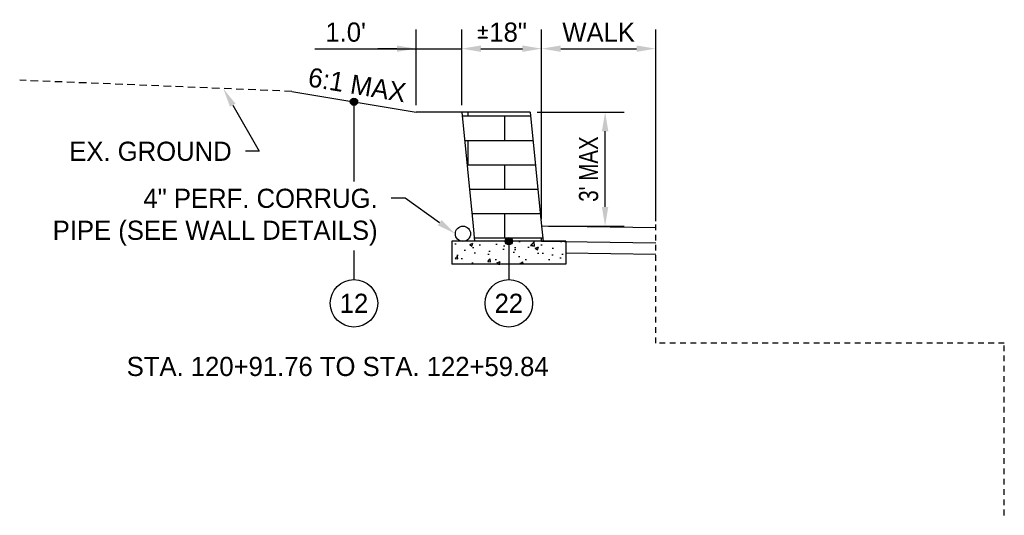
# Model space of a CAD drawing. Header units: feet. Extents: x -305 to -35, y 119 to 303.
# Tile 2 of 12: x -217 to -196, y 152 to 163. Entities that reach past the tile are written whole.
import ezdxf
from ezdxf import colors
from ezdxf.entities.mleader import LeaderData, LeaderLine
from ezdxf.math import Vec2, Vec3

# ---------------------------------------------------------------- set-up
doc = ezdxf.new("R2010")
doc.units = ezdxf.units.FT
doc.header["$MEASUREMENT"] = 0
doc.linetypes.add('B', pattern=[0.3, 0.25, -0.05])
doc.linetypes.add('OhDOT_USTN3', pattern=[0.22, 0.165, -0.055])
for name, color, linetype in [('PV_X_EOP', 27, 'OhDOT_USTN3'), ('RD_P_Text', 1, 'Continuous'), ('SC_Shading1', 247, 'Continuous')]:
    doc.layers.add(name, color=color, linetype=linetype)
doc.styles.add('Slanted-Normal', font='font31.shx', dxfattribs={"height": 0.1})
doc.styles.get("Standard").update_dxf_attribs({"font": 'font31.shx'})
doc.dimstyles.new('COEC', dxfattribs={"dimscale": 13.9, "dimtxt": 0.18, "dimasz": 0.18, "dimexe": 0.18, "dimexo": 0.0625, "dimgap": 0.09, "dimtad": 1, "dimzin": 0, "dimdsep": 46, "dimtxsty": 'Standard', "dimcen": 0.09, "dimclrd": 256, "dimclre": 256, "dimclrt": 256, "dimaunit": 1, "dimadec": 4, "dimazin": 0, "dimtfac": 1, "dimtofl": 0, "dimtmove": 0, "dimatfit": 3, "dimfxl": 1, "dimtolj": 1, "dimtzin": 0, "dimlwd": -1, "dimlwe": -1, "dimarcsym": 0})

# ---------------------------------------------------------------- blocks, each defined once
blk = doc.blocks.new('*D1163')
at = {"layer": 'Defpoints', "color": 0, "transparency": 16777216}
for p in [(-207.734, 162.321), (-208.734, 160.933), (-207.734, 160.933)]:
    blk.add_point(p, dxfattribs=at)
at = {"layer": 'RD_P_Text', "transparency": 16777216}
for p, q in [((-208.734, 161.083), (-208.734, 162.741)), ((-207.734, 161.083), (-207.734, 162.741)), ((-210.95, 162.321), (-208.734, 162.321)), ((-209.154, 162.321), (-209.574, 162.321)), ((-208.734, 162.321), (-207.734, 162.321)), ((-207.314, 162.321), (-206.894, 162.321))]:
    blk.add_line(p, q, dxfattribs=at)
for points in [[(-209.154, 162.391), (-209.154, 162.251), (-208.734, 162.321)], [(-207.314, 162.391), (-207.314, 162.251), (-207.734, 162.321)]]:
    blk.add_solid(points, dxfattribs=at)
at = {"layer": 'RD_P_Text', "transparency": 16777216, "insert": (-210.275, 162.681), "char_height": 0.42, "attachment_point": 5}
blk.add_mtext("\\A1;1.0'", dxfattribs=at)
blk = doc.blocks.new('*D1164')
at = {"layer": 'Defpoints', "color": 0, "transparency": 16777216}
for p in [(-205.984, 162.321), (-207.734, 160.933), (-205.984, 158.433)]:
    blk.add_point(p, dxfattribs=at)
at = {"layer": 'RD_P_Text', "transparency": 16777216}
for p, q in [((-207.734, 161.083), (-207.734, 162.741)), ((-205.984, 158.583), (-205.984, 162.741)), ((-207.314, 162.321), (-206.404, 162.321))]:
    blk.add_line(p, q, dxfattribs=at)
for points in [[(-207.314, 162.391), (-207.314, 162.251), (-207.734, 162.321)], [(-206.404, 162.391), (-206.404, 162.251), (-205.984, 162.321)]]:
    blk.add_solid(points, dxfattribs=at)
at = {"layer": 'RD_P_Text', "transparency": 16777216, "insert": (-206.859, 162.681), "char_height": 0.42, "attachment_point": 5}
blk.add_mtext('\\A1;{\\fISOCPEUR|b0|i0|c0|p34;%%P}18"', dxfattribs=at)
blk = doc.blocks.new('*D1165')
at = {"layer": 'Defpoints', "color": 0, "transparency": 16777216}
for p in [(-203.484, 162.321), (-205.984, 158.433), (-203.484, 158.394)]:
    blk.add_point(p, dxfattribs=at)
at = {"layer": 'RD_P_Text', "transparency": 16777216}
for p, q in [((-205.984, 158.583), (-205.984, 162.741)), ((-203.484, 158.544), (-203.484, 162.741)), ((-205.564, 162.321), (-203.904, 162.321))]:
    blk.add_line(p, q, dxfattribs=at)
for points in [[(-205.564, 162.391), (-205.564, 162.251), (-205.984, 162.321)], [(-203.904, 162.391), (-203.904, 162.251), (-203.484, 162.321)]]:
    blk.add_solid(points, dxfattribs=at)
at = {"layer": 'RD_P_Text', "transparency": 16777216, "insert": (-204.734, 162.681), "char_height": 0.42, "attachment_point": 5}
blk.add_mtext('\\A1;WALK', dxfattribs=at)
blk = doc.blocks.new('*D1166')
at = {"layer": 'Defpoints', "color": 0, "transparency": 16777216}
for p in [(-206.234, 160.933), (-204.593, 160.933), (-205.984, 158.433)]:
    blk.add_point(p, dxfattribs=at)
at = {"layer": 'RD_P_Text', "transparency": 16777216}
for p, q in [((-206.084, 160.933), (-204.173, 160.933)), ((-204.593, 158.853), (-204.593, 160.513)), ((-205.834, 158.433), (-204.173, 158.433))]:
    blk.add_line(p, q, dxfattribs=at)
for points in [[(-204.663, 160.513), (-204.523, 160.513), (-204.593, 160.933)], [(-204.663, 158.853), (-204.523, 158.853), (-204.593, 158.433)]]:
    blk.add_solid(points, dxfattribs=at)
at = {"layer": 'RD_P_Text', "transparency": 16777216, "insert": (-204.953, 159.683), "char_height": 0.42, "attachment_point": 5, "rotation": 90}
blk.add_mtext("\\A1;{\\W0.8;3' MAX}", dxfattribs=at)

msp = doc.modelspace()

# ---------------------------------------------------------------- hatches: boundary and pattern name
at = {"layer": 'RD_P_Text'}
h = msp.add_hatch(color=256, dxfattribs=at)
h.dxf.hatch_style = 1
edge = h.paths.add_edge_path()
edge.add_arc((-210.093, 161.159), 0.08, 0, 360)
h = msp.add_hatch(color=256, dxfattribs=at)
h.dxf.hatch_style = 1
edge = h.paths.add_edge_path()
edge.add_arc((-206.701, 158.1), 0.08, 0, 360)
at = {"layer": 'SC_Shading1'}
h = msp.add_hatch(dxfattribs=at)
h.set_pattern_fill('AR-BRSTD', color=256, scale=0.2)
h.set_pattern_definition([(0, (-25.9893, -40.24646), (0, 0.5334), []), (90, (-25.9893, -40.2465), (-0.8, 0.5334), [0.5334, -0.5334])])
h.paths.add_polyline_path([(-207.734, 160.933), (-206.234, 160.933), (-205.951, 158.1), (-207.451, 158.1)])
h = msp.add_hatch(dxfattribs=at)
h.set_pattern_fill('AR-CONC', color=256, scale=0.1)
h.set_pattern_definition([(50, (-25.9893, -40.24646), (0.7172602, -0.0627521), [0.075, -0.825]), (355, (-25.9893, -40.2465), (-0.1387513, 0.7521921), [0.06, -0.66]), (100.45144, (-25.9295, -40.2517), (0.5785088, 0.68944), [0.0637402, -0.7011421]), (46.1842, (-25.9893, -40.0465), (1.0672413, -0.1655193), [0.1125, -1.2375]), (96.63564, (-25.9003, -40.0603), (0.934662, 0.9741186), [0.0956103, -1.0517138]), (351.18416, (-25.9893, -40.0465), (0.934662, 0.9741186), [0.09, -0.99]), (21, (-25.8893, -40.09646), (0.596907, -0.4026189), [0.075, -0.825]), (326, (-25.8893, -40.0965), (0.2433153, 0.72515), [0.06, -0.66]), (71.45144, (-25.83954, -40.13), (0.8402224, 0.3225312), [0.0637402, -0.7011421]), (37.5, (-25.98928, -40.24646), (0.01215986, 0.33289385), [0, -0.652, 0, -0.67, 0, -0.6625]), (7.5, (-25.9893, -40.24646), (0.26306954, 0.3944117), [0, -0.382, 0, -0.637, 0, -0.2525]), (327.5, (-26.21228, -40.24646), (0.53382244, -0.02255487), [0, -0.25, 0, -0.78, 0, -1.035]), (317.5, (-26.3123, -40.24646), (0.5831862, 0.100105), [0, -0.325, 0, -0.518, 0, -0.735])])
h.paths.add_polyline_path([(-207.951, 158.1), (-205.451, 158.1), (-205.451, 157.6), (-207.951, 157.6)])

# ---------------------------------------------------------------- linework, layer by layer
at = {"layer": 'PV_X_EOP', "flags": 128}
msp.add_lwpolyline([(-211.451, 161.385), (-217.415, 161.629)], dxfattribs=at)
at = {"layer": 'RD_P_Text', "linetype": 'B', "ltscale": 0.5, "flags": 128}
for points in [[(-203.484, 155.87), (-203.484, 162.321)], [(-195.849, 155.87), (-203.484, 155.87)], [(-195.849, 152.095), (-195.849, 155.87)]]:
    msp.add_lwpolyline(points, dxfattribs=at)
at = {"layer": 'RD_P_Text', "flags": 128}
for points in [[(-211.451, 161.385), (-208.734, 160.933)], [(-210.093, 161.159), (-210.093, 159.411)], [(-207.734, 160.933), (-208.734, 160.933)], [(-206.234, 160.933), (-207.734, 160.933)], [(-207.734, 160.933), (-207.484, 158.433)], [(-206.234, 160.933), (-205.984, 158.433)], [(-207.484, 158.433), (-207.451, 158.1)], [(-205.984, 158.433), (-205.951, 158.1)], [(-203.484, 158.394), (-205.984, 158.433)], [(-205.451, 158.1), (-207.951, 158.1)], [(-207.951, 158.1), (-207.951, 157.6)], [(-206.701, 158.1), (-206.701, 157.261)], [(-203.484, 158.06), (-205.984, 158.099)], [(-205.451, 158.1), (-205.451, 157.6)], [(-210.093, 157.895), (-210.093, 157.261)], [(-203.484, 157.81), (-205.451, 157.841)], [(-205.451, 157.6), (-207.951, 157.6)]]:
    msp.add_lwpolyline(points, dxfattribs=at)
at = {"layer": 'RD_P_Text'}
for centre, radius in [((-210.093, 161.159), 0.08), ((-207.706, 158.266), 0.167), ((-206.701, 158.1), 0.08), ((-210.093, 156.741), 0.52), ((-206.701, 156.741), 0.52)]:
    msp.add_circle(centre, radius, dxfattribs=at)

# ---------------------------------------------------------------- texts
at = {"layer": 'RD_P_Text', "insert": (-210.023, 161.526), "char_height": 0.42, "attachment_point": 5, "rotation": 350.5377}
msp.add_mtext_dynamic_manual_height_columns('6:1 MAX', width=19.10731, gutter_width=10, heights=[0], dxfattribs=at)
at = {"layer": 'RD_P_Text', "char_height": 0.42, "attachment_point": 5}
for s, insert in [('12', (-210.093, 156.741)), ('22', (-206.701, 156.741)), ('STA. 120+91.76 TO STA. 122+59.84', (-210.45, 155.355))]:
    msp.add_mtext_dynamic_manual_height_columns(s, width=19.10731, gutter_width=10, heights=[0], dxfattribs=dict(at, insert=insert))

# ---------------------------------------------------------------- dimensions: what is measured, and where the dimension line sits
at = {"layer": 'RD_P_Text'}
dim = msp.add_linear_dim(base=(-207.734, 162.321), p1=(-208.734, 160.933), p2=(-207.734, 160.933), text="1.0'", dimstyle='COEC', override={"dimscale": 3, "dimtxt": 0.14, "dimasz": 0.14, "dimexe": 0.14, "dimexo": 0.05, "dimgap": 0.05, "dimtmove": 1}, dxfattribs=at)
dim.commit()
dim.dimension.update_dxf_attribs({"geometry": '*D1163', "text_midpoint": (-210.275, 162.321), "dimtype": 160})
for base, p1, p2, text, picture, middle in [((-205.984, 162.321), (-207.734, 160.933), (-205.984, 158.433), '{\\fISOCPEUR|b0|i0|c0|p34;%%P}18"', '*D1164', (-206.859, 162.681)), ((-203.484, 162.321), (-205.984, 158.433), (-203.484, 158.394), 'WALK', '*D1165', (-204.734, 162.681))]:
    dim = msp.add_linear_dim(base=base, p1=p1, p2=p2, text=text, dimstyle='COEC', override={"dimscale": 3, "dimtxt": 0.14, "dimasz": 0.14, "dimexe": 0.14, "dimexo": 0.05, "dimgap": 0.05}, dxfattribs=at)
    dim.commit()
    dim.dimension.update_dxf_attribs({"geometry": picture, "text_midpoint": middle})
dim = msp.add_linear_dim(base=(-204.593, 160.933), p1=(-205.984, 158.433), p2=(-206.234, 160.933), angle=90, text="{\\W0.8;3' MAX}", dimstyle='COEC', override={"dimscale": 3, "dimtxt": 0.14, "dimasz": 0.14, "dimexe": 0.14, "dimexo": 0.05, "dimgap": 0.05}, dxfattribs=at)
dim.commit()
dim.dimension.update_dxf_attribs({"geometry": '*D1166', "text_midpoint": (-204.953, 159.683)})

# ---------------------------------------------------------------- leaders
ml = msp.add_multileader_mtext('Standard', dxfattribs=at)
ml.set_content('EX. GROUND', color=256, style='Slanted-Normal')
ml.set_leader_properties()
ml.build(insert=Vec2(0, 0))
ml.multileader.update_dxf_attribs({"dogleg_length": 0.1, "arrow_head_size": 0.42, "scale": 3})
ctx = ml.context
ctx.base_point, ctx.scale, ctx.char_height, ctx.arrow_head_size, ctx.landing_gap_size, ctx.plane_origin = Vec3(-216.702, 160.073), 3, 0.42, 0.42, 0.3, Vec3(-214.19, 163.66)
ctx.text_align_type = 2
notes = []
notes.append((ctx, [(0, (1, 1, 0), (-212.172, 160.073), (-1, 0), 0.3, [(0, [(-212.956, 161.447)], 0, [])])]))
ctx.mtext.insert, ctx.mtext.alignment, ctx.mtext.flow_direction = Vec3(-212.772, 160.283), 3, 5
ml = msp.add_multileader_mtext('Standard', dxfattribs=at)
ml.set_content('4" PERF. CORRUG. \\PPIPE (SEE WALL DETAILS)', color=256, style='Slanted-Normal')
ml.set_leader_properties()
ml.build(insert=Vec2(0, 0))
ml.multileader.update_dxf_attribs({"dogleg_length": 0.1, "arrow_head_size": 0.42, "scale": 3})
ctx = ml.context
ctx.base_point, ctx.scale, ctx.char_height, ctx.arrow_head_size, ctx.landing_gap_size, ctx.plane_origin = Vec3(-217.619, 159.042), 3, 0.42, 0.42, 0.3, Vec3(-210.993, 162.629)
ctx.text_align_type = 2
notes.append((ctx, [(0, (1, 1, 0), (-208.975, 159.042), (-1, 0), 0.3, [(0, [(-207.873, 158.266)], 0, [])])]))
ctx.mtext.insert, ctx.mtext.alignment, ctx.mtext.flow_direction = Vec3(-209.575, 159.252), 3, 5
for ctx, leaders in notes:
    for number, flags, end, landing, length, lines in leaders:
        leader = LeaderData()
        leader.index, (leader.has_last_leader_line, leader.has_dogleg_vector, leader.attachment_direction) = number, flags
        leader.last_leader_point, leader.dogleg_vector, leader.dogleg_length = Vec3(end), Vec3(landing), length
        for number, points, colour, breaks in lines:
            line = LeaderLine()
            line.index, line.vertices, line.color, line.breaks = number, Vec3.list(points), colors.encode_raw_color(colour), breaks
            leader.lines.append(line)
        ctx.leaders.append(leader)

doc.saveas('drawing.dxf')
